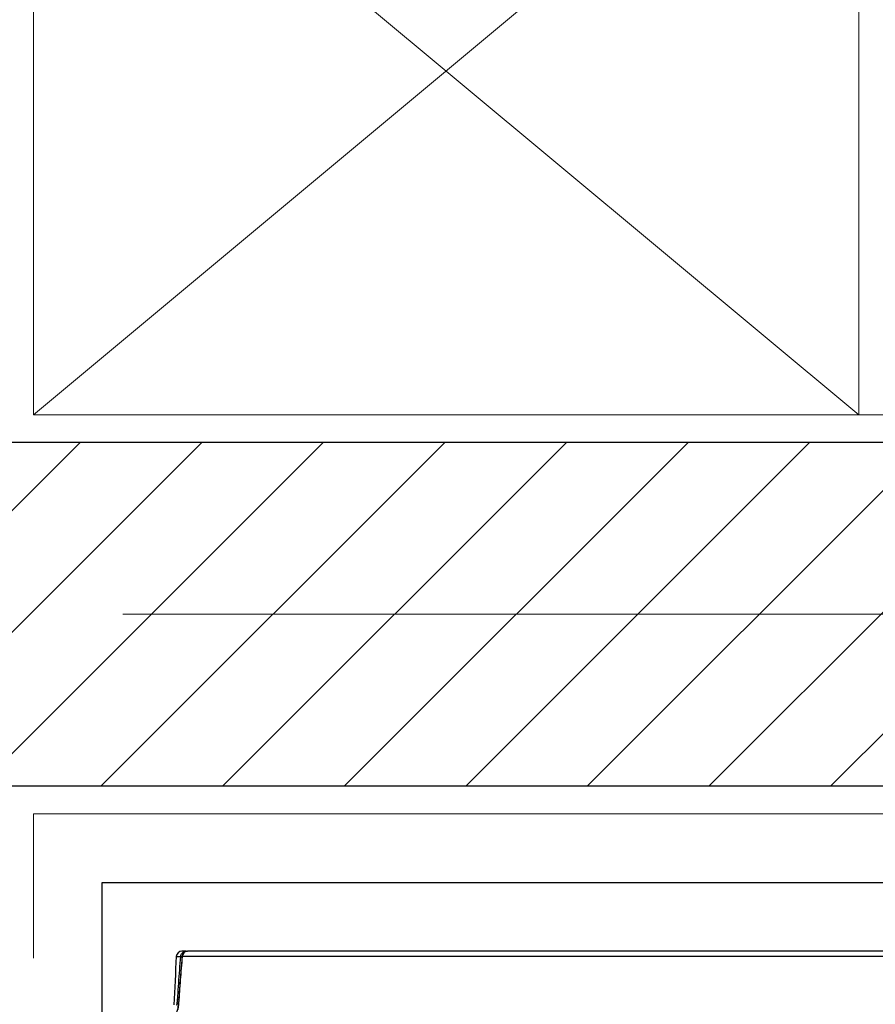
# Model space of a CAD drawing. Header units: metres. Extents: x 10441 to 19716, y -6570 to 1447.
# Tile 55 of 136: x 15572 to 15634, y -3650 to -3579. Entities that reach past the tile are written whole.
import ezdxf
from ezdxf.enums import TextEntityAlignment as Align

# ---------------------------------------------------------------- set-up
doc = ezdxf.new("R2010")
doc.units = ezdxf.units.M
doc.header["$MEASUREMENT"] = 0
doc.linetypes.add('DASHDOT', pattern=[25.4, 12.7, -6.35, 0, -6.35])
for name, color, linetype, lineweight in [('#elektryczne', 8, 'Continuous', 20), ('A_HACZE', 8, 'Continuous', 5), ('A_OSIE', 8, 'Continuous', 13), ('A_OZACZENIE DRZWI', 8, 'Continuous', 13), ('A_OZNACZENIA OKIEN', 8, 'Continuous', 13), ('A_PROJEKTOWANE ŚCIANY MUROWANE NOŚNE', 8, 'Continuous', 30), ('A_TYNK', 8, 'Continuous', 5), ('A_WYPOSAZENIE', 8, 'Continuous', 5), ('EB_CCTV', 4, 'Continuous', 5), ('EB_SSWiN', 30, 'Continuous', 5)]:
    doc.layers.add(name, color=color, linetype=linetype, lineweight=lineweight)
doc.styles.add('m1_romans', font='romans.shx', dxfattribs={"width": 0.8})

# ---------------------------------------------------------------- blocks, each defined once
blk = doc.blocks.new('podkład')
at = {"layer": 'A_HACZE', "color": 8, "linetype": 'Continuous'}
for p, q in [((11394.186, -1364.699), (11363.801, -1395.084)), ((11403.025, -1364.699), (11365.525, -1402.199)), ((11411.863, -1364.699), (11374.363, -1402.199)), ((11420.702, -1364.699), (11395.702, -1389.699)), ((11429.541, -1364.699), (11404.541, -1389.699)), ((11438.38, -1364.699), (11413.38, -1389.699)), ((11447.219, -1364.699), (11422.219, -1389.699)), ((11456.058, -1364.699), (11431.058, -1389.699)), ((11464.896, -1364.699), (11439.896, -1389.699)), ((11473.735, -1364.699), (11448.735, -1389.699))]:
    blk.add_line(p, q, dxfattribs=at)
at = {"layer": 'A_OSIE', "color": 8, "linetype": 'DASHDOT', "ltscale": 5}
blk.add_line((14256.99, -1377.199), (10108.729, -1377.199), dxfattribs=at)
at = {"layer": 'A_PROJEKTOWANE ŚCIANY MUROWANE NOŚNE', "color": 8}
for p, q in [((11515.286, -1364.699), (11388.801, -1364.699)), ((11515.286, -1364.699), (11388.801, -1364.699)), ((11515.286, -1389.699), (11388.801, -1389.699))]:
    blk.add_line(p, q, dxfattribs=at)
at = {"layer": 'A_TYNK', "color": 8}
for p, q in [((11515.286, -1362.699), (11390.801, -1362.699)), ((11390.801, -1391.699), (11515.286, -1391.699)), ((11390.801, -1402.199), (11390.801, -1391.699))]:
    blk.add_line(p, q, dxfattribs=at)
at = {"layer": 'A_WYPOSAZENIE', "color": 8}
for p, q in [((11390.786, -1362.699), (11450.786, -1312.699)), ((11390.786, -1312.699), (11450.786, -1362.699))]:
    blk.add_line(p, q, dxfattribs=at)
blk.add_lwpolyline([(11450.786, -1312.699), (11450.786, -1362.699), (11390.786, -1362.699), (11390.786, -1312.699)], close=True, dxfattribs=at)
at = {"layer": 'A_OZACZENIE DRZWI', "color": 8, "ltscale": 0.1, "style": 'm1_romans', "width": 0.8}
for rotation, p in [(98.48606, (12735.073, -773.135)), (359.99999, (12573.801, -1012.699)), (89.99999, (11565.286, -1150.141)), (89.99999, (11872.286, -1150.141)), (89.99999, (12230.03, -1245.641)), (89.99999, (12385.875, -1249.441)), (89.99999, (11565.286, -1370.894)), (89.99999, (11872.286, -1370.894)), (89.99999, (12230.03, -1370.894)), (89.99999, (12389.301, -1370.894)), (89.99999, (11748.794, -1556.148)), (89.99999, (11986.603, -1556.148)), (89.99999, (12389.301, -1556.148)), (359.99999, (12235.051, -1664.2)), (359.99999, (12235.051, -1880.2)), (89.99999, (11745.781, -2001.941))]:
    blk.add_attdef('SZEROKOSC', text='', height=10, rotation=rotation, dxfattribs=at).set_placement(p, align=Align.BOTTOM_CENTER)
for rotation, p in [(98.48606, (12738.555, -773.475)), (359.99999, (12572.951, -1016.093)), (89.99999, (11568.68, -1150.991)), (89.99999, (11875.68, -1150.991)), (89.99999, (12233.423, -1246.491)), (89.99999, (12389.268, -1250.291)), (89.99999, (11568.68, -1371.744)), (89.99999, (11875.68, -1371.744)), (89.99999, (12233.424, -1371.744)), (89.99999, (12392.695, -1371.744)), (89.99999, (11752.187, -1556.998)), (89.99999, (11989.997, -1556.998)), (89.99999, (12392.695, -1556.998)), (359.99999, (12234.201, -1667.593)), (359.99999, (12234.201, -1883.593)), (89.99999, (11749.175, -2002.791))]:
    blk.add_attdef('WYSOKOSC', text='', height=10, rotation=rotation, dxfattribs=at).set_placement(p, align=Align.TOP_CENTER)
at = {"layer": 'A_OZNACZENIA OKIEN', "color": 8, "ltscale": 0.1, "style": 'm1_romans', "width": 0.8}
for rotation, p in [(278.86761, (13403.276, -587.565)), (278.86761, (13013.44, -645.269)), (278.86761, (12475.303, -724.921)), (278.86761, (12253.717, -757.72)), (0.00001, (14011.092, -903.425)), (278.86761, (11051.11, -935.724)), (278.86761, (10670.259, -992.094)), (0.00001, (14011.092, -1578.093)), (89.99999, (10822.997, -2081.555)), (89.99999, (11207.997, -2081.555)), (89.99999, (11973.997, -2081.555)), (89.99999, (13179.195, -2081.555)), (89.99999, (13543.195, -2081.555))]:
    blk.add_attdef('WYSOKOSC', text='', height=10, rotation=rotation, dxfattribs=at).set_placement(p, align=Align.TOP_CENTER)
for rotation, p in [(278.86761, (13373.707, -593.039)), (278.86761, (12983.87, -650.743)), (278.86761, (12445.733, -730.395)), (278.86761, (12224.148, -763.194)), (0.00001, (14017.48, -900.031)), (278.86761, (11021.54, -941.198)), (278.86761, (10640.689, -997.568)), (0.00001, (14017.48, -1574.699)), (89.99999, (10819.603, -2080.704)), (89.99999, (11204.603, -2080.704)), (89.99999, (11970.603, -2080.704)), (89.99999, (13175.801, -2080.704)), (89.99999, (13539.801, -2080.704))]:
    blk.add_attdef('SZEROKOSC', text='', height=10, rotation=rotation, dxfattribs=at).set_placement(p, align=Align.BOTTOM_CENTER)
blk = doc.blocks.new('Kamera kopułkowa')
at = {"layer": 'EB_CCTV', "color": 140, "linetype": 'Continuous', "lineweight": 30}
for p, q in [((-90212387.469, -54778710.241), (-90212387.795, -54778710.241)), ((-90212387.469, -54778710.241), (-90212387.375, -54778710.241)), ((-90212325.349, -54778710.241), (-90212387.375, -54778710.241)), ((-90212388.194, -54778710.619), (-90212387.871, -54778710.619)), ((-90212324.95, -54778710.619), (-90212387.769, -54778710.619))]:
    blk.add_line(p, q, dxfattribs=at)
for centre, radius, start, end in [((-90212387.795, -54778710.641), 0.4, 90, 176.78439), ((-90212387.375, -54778710.641), 0.4, 90, 175.16548), ((-90212148.572, -54778724.081), 240, 176.78439, 177.62733)]:
    blk.add_arc(centre, radius, start, end, dxfattribs=at)
for centre, major_axis, ratio, start_param, end_param in [((-90212387.375, -54778710.641), (0, 0.4), 0.986542, 0, 1.514673), ((-90212387.469, -54778710.361), (0, 0.12), 0.126199, 5.876905, 6.283185), ((-90212387.753, -54778710.625), (-0.12, 0.01), 0.164635, 0.144833, 1.384769), ((-90212387.375, -54778710.641), (-0.399, 0.034), 0.163875, 6.283183, 6.449438), ((-90212387.98, -54778713.753), (-0.12, 0.008), 0.166776, 0.127241, 1.288441), ((-90212387.63, -54778714.004), (0.399, -0.027), 0.166267, 3.141541, 3.288697)]:
    blk.add_ellipse(centre, major_axis=major_axis, ratio=ratio, start_param=start_param, end_param=end_param, dxfattribs=at)
for points, knots in [([(-90212387.871, -54778710.619), (-90212387.869, -54778710.595), (-90212387.866, -54778710.572), (-90212387.849, -54778710.505), (-90212387.83, -54778710.463), (-90212387.781, -54778710.388), (-90212387.75, -54778710.354), (-90212387.68, -54778710.3), (-90212387.641, -54778710.278), (-90212387.562, -54778710.25), (-90212387.522, -54778710.243), (-90212387.478, -54778710.241), (-90212387.473, -54778710.241), (-90212387.469, -54778710.241)], [0, 0, 0, 0, 0.116672, 0.116672, 0.340335, 0.340335, 0.56111, 0.56111, 0.780596, 0.780596, 0.975648, 0.975648, 1, 1, 1, 1]), ([(-90212388.099, -54778713.748), (-90212388.094, -54778713.67), (-90212388.089, -54778713.591), (-90212388.063, -54778713.197), (-90212388.042, -54778712.883), (-90212387.973, -54778711.918), (-90212387.924, -54778711.268), (-90212387.871, -54778710.619)], [0, 0, 0, 0, 0.07542, 0.07542, 0.377101, 0.377101, 1, 1, 1, 1]), ([(-90212387.773, -54778710.607), (-90212387.778, -54778710.664), (-90212387.793, -54778710.844), (-90212387.818, -54778711.149), (-90212387.849, -54778711.522), (-90212387.878, -54778711.895), (-90212387.907, -54778712.268), (-90212387.935, -54778712.642), (-90212387.962, -54778713.015), (-90212387.989, -54778713.389), (-90212388.011, -54778713.709), (-90212388.024, -54778713.906), (-90212388.029, -54778713.977)], [0, 0, 0, 0, 0.049999, 0.160685, 0.271403, 0.382153, 0.492935, 0.603732, 0.714527, 0.825332, 0.936146, 1, 1, 1, 1]), ([(-90212387.769, -54778710.619), (-90212387.817, -54778711.188), (-90212387.863, -54778711.757), (-90212387.948, -54778712.88), (-90212387.988, -54778713.434), (-90212388.025, -54778713.987)], [0, 0, 0, 0, 0.507021, 0.507021, 1, 1, 1, 1]), ([(-90212388.172, -54778714.145), (-90212388.171, -54778714.145), (-90212388.17, -54778714.145), (-90212388.163, -54778714.142), (-90212388.157, -54778714.131), (-90212388.143, -54778714.091), (-90212388.137, -54778714.062), (-90212388.124, -54778713.99), (-90212388.118, -54778713.947), (-90212388.107, -54778713.853), (-90212388.103, -54778713.801), (-90212388.099, -54778713.748)], [0, 0, 0, 0, 0.032618, 0.032618, 0.274174, 0.274174, 0.516134, 0.516134, 0.758187, 0.758187, 1, 1, 1, 1]), ([(-90212388.158, -54778714.65), (-90212388.135, -54778714.65), (-90212388.108, -54778714.584), (-90212388.059, -54778714.343), (-90212388.038, -54778714.174), (-90212388.025, -54778713.987)], [0, 0, 0, 0, 0.5, 0.5, 1, 1, 1, 1]), ([(-90212388.029, -54778713.977), (-90212388.029, -54778713.984), (-90212388.03, -54778713.998), (-90212388.032, -54778714.02), (-90212388.034, -54778714.041), (-90212388.035, -54778714.062), (-90212388.037, -54778714.083), (-90212388.039, -54778714.104), (-90212388.041, -54778714.124), (-90212388.043, -54778714.144), (-90212388.045, -54778714.164), (-90212388.047, -54778714.184), (-90212388.05, -54778714.203), (-90212388.052, -54778714.221), (-90212388.054, -54778714.239), (-90212388.056, -54778714.257), (-90212388.059, -54778714.274), (-90212388.061, -54778714.29), (-90212388.064, -54778714.306), (-90212388.066, -54778714.321), (-90212388.068, -54778714.336), (-90212388.071, -54778714.35), (-90212388.073, -54778714.364), (-90212388.075, -54778714.377), (-90212388.078, -54778714.389), (-90212388.08, -54778714.4), (-90212388.082, -54778714.411), (-90212388.084, -54778714.42), (-90212388.086, -54778714.429), (-90212388.088, -54778714.437), (-90212388.09, -54778714.444), (-90212388.091, -54778714.451), (-90212388.093, -54778714.456), (-90212388.094, -54778714.461), (-90212388.095, -54778714.465), (-90212388.096, -54778714.468), (-90212388.097, -54778714.47), (-90212388.097, -54778714.471), (-90212388.098, -54778714.472), (-90212388.098, -54778714.472), (-90212388.098, -54778714.472)], [0, 0, 0, 0, 0.027661, 0.057656, 0.087584, 0.117358, 0.1469, 0.176147, 0.205407, 0.235047, 0.264745, 0.294403, 0.323928, 0.353236, 0.382245, 0.410875, 0.439126, 0.468117, 0.496461, 0.524599, 0.552564, 0.580387, 0.608096, 0.63572, 0.663282, 0.690669, 0.716681, 0.742262, 0.767421, 0.792162, 0.816487, 0.840398, 0.863892, 0.886968, 0.909623, 0.926374, 0.943315, 0.964131, 0.984321, 1, 1, 1, 1])]:
    blk.add_open_spline(points, degree=3, knots=knots, dxfattribs=at)

msp = doc.modelspace()

# ---------------------------------------------------------------- linework, layer by layer
at = {"layer": 'EB_CCTV', "color": 4, "linetype": 'Continuous', "lineweight": 30}
for points in [[(15578.174, -3793.48), (15578.174, -3641.48)], [(15578.174, -3641.48), (16770.674, -3641.48)]]:
    msp.add_lwpolyline(points, dxfattribs=at)

# ---------------------------------------------------------------- block references
at = {"layer": '#elektryczne', "color": 8, "linetype": 'Continuous', "lineweight": 18}
msp.add_blockref('podkład', (4182.373, -2244.781), dxfattribs=at)
at = {"layer": 'EB_SSWiN', "color": 0, "linetype": 'Continuous', "lineweight": 0}
msp.add_blockref('Kamera kopułkowa', (90227971.746, 54775063.761), dxfattribs=at)

doc.saveas('drawing.dxf')
